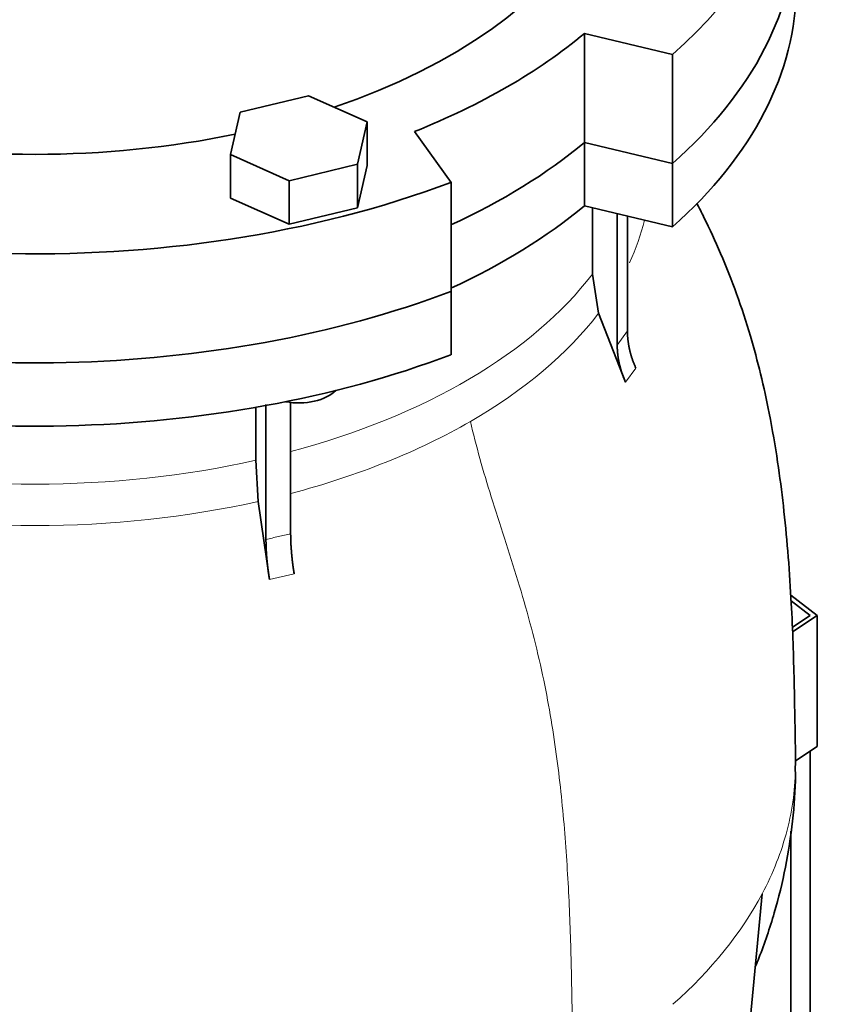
# Model space of a CAD drawing. Header units: millimetres. Extents: x 431 to 1322, y -2196 to 1777.
# Tile 12 of 31: x 1170 to 1322, y -915 to -730. Entities that reach past the tile are written whole.
import ezdxf

# ---------------------------------------------------------------- set-up
doc = ezdxf.new("R2010")
doc.units = ezdxf.units.MM
for name, color, linetype in [('MID_344-5', 7, 'Continuous'), ('VSI344-454_FLANG', 7, 'Continuous'), ('VSI344-454_TERMI', 7, 'Continuous'), ('VSI344-454_TESTA', 7, 'Continuous')]:
    doc.layers.add(name, color=color, linetype=linetype)

# ---------------------------------------------------------------- blocks, each defined once
blk = doc.blocks.new('SE4')
at = {"layer": 'MID_344-5', "color": 7, "linetype": 'Continuous', "lineweight": 35}
blk.add_line((1318.09, -941.21), (1318.09, -867.23), dxfattribs=at)
at = {"layer": 'VSI344-454_FLANG', "color": 7, "linetype": 'Continuous', "lineweight": 35}
for p, q in [((1275.82, -732.94), (1292.31, -736.89)), ((1275.82, -753.36), (1275.82, -732.94)), ((1292.31, -736.89), (1292.31, -757.3)), ((1224.14, -744.64), (1211.34, -747.71)), ((1235.13, -749.51), (1224.14, -744.64)), ((1211.34, -747.71), (1209.53, -755.64)), ((1233.32, -757.45), (1235.13, -749.51)), ((1235.13, -749.51), (1235.13, -757.68)), ((1250.83, -760.84), (1244, -751.31)), ((1275.82, -753.36), (1292.31, -757.3)), ((1209.53, -755.64), (1209.53, -763.8)), ((1209.53, -755.64), (1220.52, -760.51)), ((1220.52, -760.51), (1233.32, -757.45)), ((1233.32, -757.45), (1233.32, -765.61)), ((1233.32, -765.61), (1235.13, -757.68)), ((1220.52, -760.51), (1220.52, -768.67)), ((1250.83, -760.84), (1250.83, -781.25)), ((1209.53, -763.8), (1220.52, -768.67)), ((1220.52, -768.67), (1233.32, -765.61))]:
    blk.add_line(p, q, dxfattribs=at)
for centre, major_axis, start_param, end_param in [((1172.96, -691.93), (-110.25, 0), 2.103318, 6.283185), ((1172.96, -691.93), (142.5, 0), 2.772791, 5.290477), ((1172.96, -691.93), (-142.5, 0), 2.563505, 3.510394), ((1172.96, -712.34), (142.5, 0), 3.141593, 5.290477), ((1172.96, -712.34), (-142.5, 0), 2.563505, 3.141593), ((1172.96, -691.93), (125, 0), 5.316801, 5.678774), ((1172.96, -691.93), (-110.25, 0), 1.224323, 1.91727), ((1172.96, -712.34), (125, 0), 5.384862, 5.678774)]:
    blk.add_ellipse(centre, major_axis=major_axis, ratio=0.57735, start_param=start_param, end_param=end_param, dxfattribs=at)
at = {"layer": 'VSI344-454_TERMI', "color": 7, "linetype": 'Continuous', "lineweight": 35}
for p, q in [((1314.44, -838.1), (1319.38, -841.88)), ((1318.09, -841.86), (1314.5, -839.11)), ((1314.74, -844.08), (1318.09, -841.86)), ((1319.38, -841.88), (1314.78, -844.94)), ((1319.38, -841.88), (1319.38, -866.38)), ((1319.38, -866.38), (1315.31, -869.08))]:
    blk.add_line(p, q, dxfattribs=at)
at = {"layer": 'VSI344-454_TESTA', "color": 7, "linetype": 'Continuous', "lineweight": 35}
for p, q in [((1292.31, -757.3), (1275.82, -753.36)), ((1275.82, -753.36), (1275.82, -765.2)), ((1292.31, -757.3), (1292.31, -769.14)), ((1292.31, -769.14), (1275.82, -765.2)), ((1277.3, -765.55), (1277.3, -778)), ((1281.95, -766.66), (1281.95, -791.29)), ((1283.86, -767.12), (1283.86, -788.62)), ((1277.3, -778), (1278.47, -785.31)), ((1250.83, -793.09), (1250.83, -781.25)), ((1283.51, -798.24), (1278.47, -785.31)), ((1214.27, -802.92), (1214.27, -812.83)), ((1216.19, -802.4), (1216.19, -827.69)), ((1220.81, -801.92), (1220.81, -826.58)), ((1214.27, -812.83), (1214.75, -820.53)), ((1216.84, -835.17), (1214.75, -820.53)), ((1314.46, -938.8), (1314.46, -882.25)), ((1305.43, -932.46), (1309.08, -893.97))]:
    blk.add_line(p, q, dxfattribs=at)
at = {"layer": 'VSI344-454_TESTA', "color": 4, "linetype": 'Continuous', "lineweight": 9}
for p, q in [((1281.95, -791.29), (1283.86, -788.62)), ((1283.51, -798.24), (1285.43, -795.57)), ((1216.84, -835.17), (1221.46, -834.07))]:
    blk.add_line(p, q, dxfattribs=at)
at = {"layer": 'VSI344-454_TESTA', "color": 7, "linetype": 'Continuous', "lineweight": 35}
for centre, major_axis, start_param, end_param in [((1172.96, -712.34), (142.5, 0), 3.141593, 5.290477), ((1172.96, -712.34), (-142.5, 0), 2.563505, 3.141593), ((1172.96, -724.18), (142.5, 0), 3.141593, 5.290477), ((1172.96, -724.18), (-142.5, 0), 2.563505, 3.141593), ((1172.96, -712.34), (125, 0), 5.384862, 5.678774), ((1172.96, -724.18), (125, 0), 5.384862, 5.678774), ((1222.33, -797.48), (-8, 0), 1.255839, 2.627445)]:
    blk.add_ellipse(centre, major_axis=major_axis, ratio=0.57735, start_param=start_param, end_param=end_param, dxfattribs=at)
at = {"layer": 'VSI344-454_TESTA', "color": 4, "linetype": 'Continuous', "lineweight": 9}
for centre, major_axis, start_param, end_param in [((1172.96, -758.51), (-115.26, 0), 2.877385, 3.000264), ((1172.96, -751.48), (114, 0), 5.145722, 5.868555), ((1172.96, -758.51), (115.26, 0), 5.497787, 5.868795), ((1172.96, -758.51), (115.26, 0), 5.141024, 5.497787), ((1172.96, -751.48), (114, 0), 4.341621, 5.083156), ((1172.96, -758.51), (-115.26, 0), 1.199788, 1.941804), ((1172.96, -869.9), (142.36, 0), 5.707705, 5.986003)]:
    blk.add_ellipse(centre, major_axis=major_axis, ratio=0.57735, start_param=start_param, end_param=end_param, dxfattribs=at)
at = {"layer": 'VSI344-454_TESTA', "color": 7, "linetype": 'Continuous', "lineweight": 35}
for points, degree, knots in [([(1315.31, -869.94), (1315.31, -868.79), (1315.31, -866.37), (1315.24, -862.46), (1315.15, -858.26), (1315.05, -852.86), (1314.85, -846.13), (1314.49, -838.25), (1313.93, -830.03), (1313.12, -821.51), (1312, -812.9), (1310.59, -804.63), (1308.86, -796.76), (1306.86, -789.27), (1304.4, -781.71), (1301.46, -774.31), (1298.85, -768.68), (1297.29, -765.58), (1296.83, -764.69)], 3, [0, 0, 0, 0, 0.0209284, 0.0523806, 0.0821771, 0.1221655, 0.173912, 0.2271622, 0.2882773, 0.3461023, 0.4010479, 0.4614908, 0.5102235, 0.5573757, 0.6105247, 0.6627444, 0.7103953, 0.7296892, 0.7296892, 0.7296892, 0.7296892]), ([(1283.86, -788.62), (1283.86, -790.31), (1284.26, -792.08), (1284.65, -793.84), (1285.43, -795.57)], 2, [0, 0, 0, 0.5, 0.5, 1, 1, 1]), ([(1283.51, -798.24), (1282.74, -796.5), (1282.34, -794.74), (1281.95, -792.98), (1281.95, -791.29)], 2, [0, 0, 0, 0.5, 0.5, 1, 1, 1]), ([(1220.81, -826.58), (1220.81, -828.28), (1220.98, -830.17), (1221.14, -832.06), (1221.46, -834.07)], 2, [0, 0, 0, 0.499868, 0.499868, 1, 1, 1]), ([(1216.84, -835.17), (1216.52, -833.17), (1216.36, -831.27), (1216.19, -829.39), (1216.19, -827.69)], 2, [0, 0, 0, 0.500133, 0.500133, 1, 1, 1]), ([(1307.85, -907.52), (1308.06, -907.01), (1309.37, -903.74), (1311.46, -897.6), (1313.57, -889.01), (1314.84, -880.46), (1315.38, -873.89), (1315.28, -870.63), (1315.26, -869.98)], 3, [0.3323839, 0.3323839, 0.3323839, 0.3323839, 0.3614839, 0.5164921, 0.6692335, 0.8200519, 0.9692782, 1, 1, 1, 1])]:
    blk.add_open_spline(points, degree=degree, knots=knots, dxfattribs=at)
at = {"layer": 'VSI344-454_TESTA', "color": 4, "linetype": 'Continuous', "lineweight": 9}
for points, knots in [([(1254.47, -805.57), (1255.5, -810.14), (1258.3, -819.79), (1263.43, -835.13), (1267.8, -851.01), (1270.45, -866.03), (1272.02, -880.12), (1272.91, -893.67), (1273.38, -906.91), (1273.53, -918.24), (1273.62, -925.28), (1273.62, -928.02)], [0, 0, 0, 0, 0.117079, 0.240569, 0.360617, 0.476421, 0.590288, 0.703407, 0.816259, 0.929029, 1, 1, 1, 1]), ([(1216.19, -827.69), (1216.19, -827.69), (1216.19, -827.69), (1216.19, -827.69), (1216.97, -827.47), (1218.51, -827.08), (1220.05, -826.74), (1220.81, -826.58), (1220.81, -826.58), (1220.81, -826.58), (1220.81, -826.58)], [0, 0, 0, 0, 0.000018, 0.000018, 0.000018, 0.5, 0.999982, 0.999982, 0.999982, 1, 1, 1, 1]), ([(1315.32, -869.94), (1315.31, -874), (1314.79, -878.05), (1312.71, -886.09), (1311.14, -890.07), (1309.08, -893.97)], [0.5007831, 0.5007831, 0.5007831, 0.5007831, 0.75, 0.75, 1, 1, 1, 1])]:
    blk.add_open_spline(points, degree=3, knots=knots, dxfattribs=at)
blk.add_rational_spline([(1030.61, -869.91), (1030.63, -935.76), (1123.93, -964.53), (1214.65, -948.49)], [0.668608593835, 0.547048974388, 0.657512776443, 1], degree=3, dxfattribs=at)

msp = doc.modelspace()

# ---------------------------------------------------------------- block references
msp.add_blockref('SE4', (0, 0))

doc.saveas('drawing.dxf')
